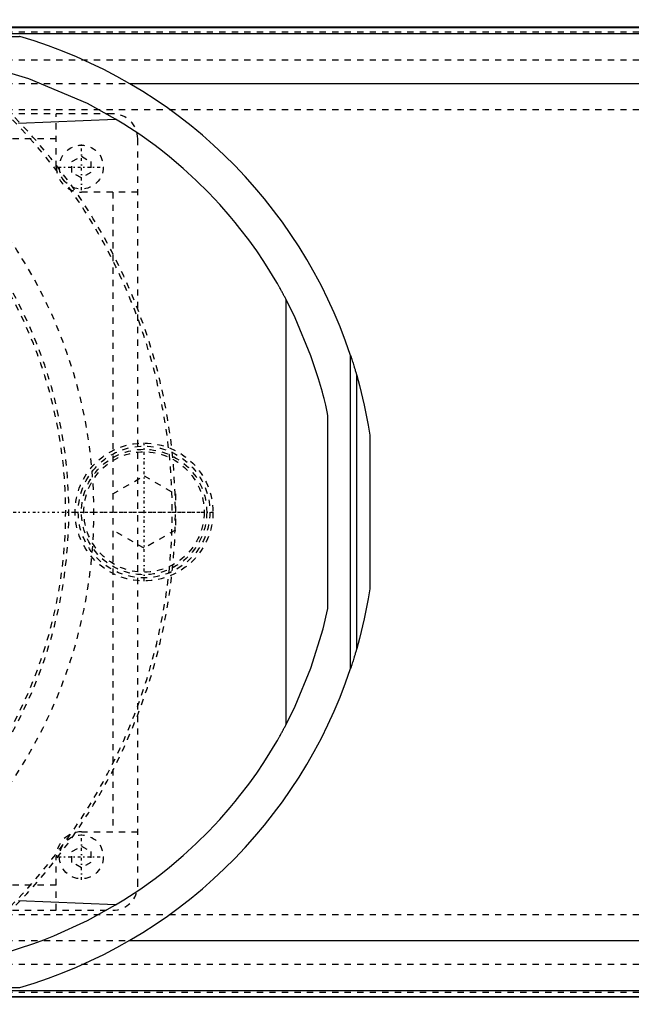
# Model space of a CAD drawing. Extents: x -1056 to 181, y -120 to 120.
# Tile 6 of 10: x -535 to -437, y -78 to 79. Entities that reach past the tile are written whole.
import ezdxf

# ---------------------------------------------------------------- set-up
doc = ezdxf.new("R2010")
doc.units = 0
doc.linetypes.add('CENTER', pattern=[1.5, 0.45, -0.5, 0.05, -0.5])
doc.linetypes.add('DASHED', pattern=[2, 1, -1])
for name, color, linetype in [('AM_0', 7, 'CONTINUOUS'), ('AM_3', 7, 'DASHED'), ('AM_7', 7, 'CENTER')]:
    doc.layers.add(name, color=color, linetype=linetype)

msp = doc.modelspace()

# ---------------------------------------------------------------- linework, layer by layer
at = {"layer": 'AM_0', "color": 7, "linetype": 'CONTINUOUS'}
for p, q in [((75, 77.32), (-540.79, 77.32)), ((-540.6, 77.28), (75, 77.28)), ((-775.92, 75.83), (-534.85, 75.83)), ((-536.5, 76.29), (75, 76.29)), ((-517.3, 68.3), (75, 68.3)), ((-535.05, 61.98), (-519.53, 62.65)), ((-492.34, -33.89), (-492.34, 33.89)), ((-482.05, -24.97), (-482.05, 24.97)), ((-481.05, -21.74), (-481.05, 21.74)), ((-485.65, -15.41), (-485.65, 15.41)), ((-478.96, 12.26), (-478.96, -12.26)), ((-519.53, -62.65), (-535.05, -61.98)), ((-517.3, -68.3), (75, -68.3)), ((-775.92, -75.83), (-534.85, -75.83)), ((-536.5, -76.29), (75, -76.29)), ((-540.79, -77.32), (75, -77.32)), ((-540.6, -77.28), (75, -77.28))]:
    msp.add_line(p, q, dxfattribs=at)
for points in [[(-534.85, 75.83, 0), (-534.95, 75.86, 0)], [(-519.53, 62.65, 0), (-524, 65.12, 0), (-533.41, 69.08, 0), (-539.13, 70.78, 0), (-540.78, 71.18, 0), (-542.45, 71.53, 0), (-543.28, 71.7, 0), (-544.12, 71.85, 0), (-545.8, 72.14, 0), (-547.49, 72.38, 0), (-548.33, 72.48, 0)], [(-492.34, 33.89, 0), (-492.36, 33.92, 0), (-492.4, 34, 0), (-492.45, 34.09, 0), (-492.47, 34.14, 0), (-492.5, 34.19, 0), (-492.56, 34.29, 0), (-492.62, 34.4, 0), (-492.68, 34.52, 0), (-492.75, 34.65, 0), (-492.82, 34.79, 0), (-492.86, 34.86, 0), (-492.9, 34.93, 0), (-492.98, 35.08, 0), (-493.07, 35.23, 0), (-493.16, 35.4, 0), (-493.25, 35.57, 0), (-493.35, 35.74, 0), (-493.4, 35.83, 0), (-493.45, 35.93, 0), (-493.56, 36.12, 0), (-493.67, 36.31, 0), (-493.73, 36.41, 0), (-494.09, 37.04, 0), (-494.93, 38.42, 0), (-495.91, 39.96, 0), (-497.03, 41.63, 0), (-498.3, 43.39, 0), (-499.7, 45.23, 0), (-500.45, 46.16, 0), (-501.24, 47.11, 0), (-502.91, 49.03, 0), (-504.72, 50.95, 0), (-506.67, 52.87, 0), (-508.74, 54.77, 0), (-510.93, 56.63, 0), (-512.07, 57.54, 0), (-513.25, 58.43, 0), (-515.68, 60.18, 0), (-518.22, 61.85, 0), (-519.53, 62.65, 0)], [(-485.65, 15.41, 0), (-485.76, 15.95, 0), (-486.01, 17.01, 0), (-486.27, 18.08, 0), (-486.41, 18.61, 0), (-486.55, 19.13, 0), (-486.85, 20.19, 0), (-487.16, 21.24, 0), (-488.37, 24.88, 0), (-490.88, 30.94, 0), (-492.34, 33.89, 0)], [(-482.05, 24.97, 0), (-482.02, 24.88, 0), (-481.96, 24.69, 0), (-481.89, 24.5, 0), (-481.86, 24.4, 0), (-481.83, 24.3, 0), (-481.77, 24.11, 0), (-481.71, 23.91, 0), (-481.64, 23.71, 0), (-481.58, 23.51, 0), (-481.52, 23.32, 0), (-481.49, 23.22, 0), (-481.46, 23.12, 0), (-481.4, 22.93, 0), (-481.34, 22.74, 0), (-481.29, 22.56, 0), (-481.24, 22.38, 0), (-481.21, 22.28, 0), (-481.2, 22.26, 0), (-481.19, 22.23, 0), (-481.19, 22.21, 0), (-481.18, 22.2, 0), (-481.17, 22.17, 0), (-481.17, 22.14, 0), (-481.16, 22.12, 0), (-481.16, 22.11, 0), (-481.15, 22.08, 0), (-481.14, 22.05, 0), (-481.14, 22.04, 0), (-481.13, 22.02, 0), (-481.12, 22, 0), (-481.12, 21.97, 0), (-481.11, 21.94, 0), (-481.1, 21.92, 0), (-481.09, 21.89, 0), (-481.09, 21.88, 0), (-481.09, 21.87, 0), (-481.08, 21.85, 0), (-481.08, 21.83, 0), (-481.07, 21.81, 0), (-481.07, 21.8, 0), (-481.07, 21.79, 0), (-481.06, 21.79, 0), (-481.06, 21.79, 0), (-481.06, 21.79, 0), (-481.06, 21.78, 0), (-481.06, 21.78, 0), (-481.06, 21.78, 0), (-481.06, 21.78, 0), (-481.06, 21.77, 0), (-481.06, 21.77, 0), (-481.06, 21.77, 0), (-481.06, 21.77, 0), (-481.06, 21.77, 0), (-481.06, 21.77, 0), (-481.06, 21.76, 0), (-481.06, 21.76, 0), (-481.06, 21.76, 0), (-481.06, 21.76, 0), (-481.06, 21.76, 0), (-481.05, 21.76, 0), (-481.05, 21.75, 0), (-481.05, 21.75, 0), (-481.05, 21.75, 0), (-481.05, 21.75, 0), (-481.05, 21.75, 0), (-481.05, 21.75, 0), (-481.05, 21.75, 0), (-481.05, 21.75, 0), (-481.05, 21.74, 0), (-481.05, 21.74, 0), (-481.05, 21.74, 0), (-481.05, 21.74, 0), (-481.05, 21.74, 0), (-481.05, 21.74, 0), (-481.05, 21.74, 0), (-481.05, 21.74, 0)], [(-481.05, 21.74, 0), (-480.62, 20.18, 0), (-479.86, 17.03, 0), (-479.23, 13.86, 0), (-478.96, 12.26, 0)], [(-478.96, -12.26, 0), (-479.23, -13.86, 0), (-479.86, -17.03, 0), (-480.62, -20.18, 0), (-481.05, -21.74, 0)], [(-492.34, -33.89, 0), (-490.88, -30.94, 0), (-488.37, -24.88, 0), (-486.41, -18.61, 0), (-485.65, -15.41, 0)], [(-481.05, -21.74, 0), (-481.05, -21.74, 0), (-481.05, -21.74, 0), (-481.05, -21.74, 0), (-481.05, -21.74, 0), (-481.05, -21.74, 0), (-481.05, -21.74, 0), (-481.05, -21.74, 0), (-481.05, -21.75, 0), (-481.05, -21.75, 0), (-481.05, -21.75, 0), (-481.05, -21.75, 0), (-481.05, -21.75, 0), (-481.05, -21.75, 0), (-481.05, -21.75, 0), (-481.05, -21.75, 0), (-481.05, -21.76, 0), (-481.06, -21.76, 0), (-481.06, -21.76, 0), (-481.06, -21.76, 0), (-481.06, -21.76, 0), (-481.06, -21.76, 0), (-481.06, -21.77, 0), (-481.06, -21.77, 0), (-481.06, -21.77, 0), (-481.06, -21.77, 0), (-481.06, -21.77, 0), (-481.06, -21.77, 0), (-481.06, -21.78, 0), (-481.06, -21.78, 0), (-481.06, -21.78, 0), (-481.06, -21.78, 0), (-481.06, -21.79, 0), (-481.06, -21.79, 0), (-481.06, -21.79, 0), (-481.07, -21.79, 0), (-481.07, -21.8, 0), (-481.07, -21.81, 0), (-481.08, -21.83, 0), (-481.08, -21.85, 0), (-481.09, -21.87, 0), (-481.09, -21.88, 0), (-481.09, -21.89, 0), (-481.1, -21.92, 0), (-481.11, -21.94, 0), (-481.12, -21.97, 0), (-481.12, -22, 0), (-481.13, -22.02, 0), (-481.14, -22.04, 0), (-481.14, -22.05, 0), (-481.15, -22.08, 0), (-481.16, -22.11, 0), (-481.16, -22.12, 0), (-481.17, -22.14, 0), (-481.17, -22.17, 0), (-481.18, -22.2, 0), (-481.19, -22.21, 0), (-481.19, -22.23, 0), (-481.2, -22.26, 0), (-481.21, -22.28, 0), (-481.24, -22.38, 0), (-481.29, -22.56, 0), (-481.34, -22.74, 0), (-481.4, -22.93, 0), (-481.46, -23.12, 0), (-481.49, -23.22, 0), (-481.52, -23.32, 0), (-481.58, -23.51, 0), (-481.64, -23.71, 0), (-481.71, -23.91, 0), (-481.77, -24.11, 0), (-481.83, -24.3, 0), (-481.86, -24.4, 0), (-481.89, -24.5, 0), (-481.96, -24.69, 0), (-482.02, -24.88, 0), (-482.05, -24.97, 0)], [(-519.53, -62.65, 0), (-518.22, -61.85, 0), (-515.68, -60.18, 0), (-513.25, -58.43, 0), (-512.07, -57.54, 0), (-510.93, -56.63, 0), (-508.74, -54.77, 0), (-506.67, -52.87, 0), (-504.72, -50.95, 0), (-502.91, -49.03, 0), (-501.24, -47.11, 0), (-500.45, -46.16, 0), (-499.7, -45.23, 0), (-498.3, -43.39, 0), (-497.03, -41.63, 0), (-495.91, -39.96, 0), (-494.93, -38.42, 0), (-494.09, -37.04, 0), (-493.73, -36.41, 0), (-493.67, -36.31, 0), (-493.56, -36.12, 0), (-493.45, -35.93, 0), (-493.4, -35.83, 0), (-493.35, -35.74, 0), (-493.25, -35.57, 0), (-493.16, -35.4, 0), (-493.07, -35.23, 0), (-492.98, -35.08, 0), (-492.9, -34.93, 0), (-492.86, -34.86, 0), (-492.82, -34.79, 0), (-492.75, -34.65, 0), (-492.68, -34.52, 0), (-492.62, -34.4, 0), (-492.56, -34.29, 0), (-492.5, -34.19, 0), (-492.47, -34.14, 0), (-492.45, -34.09, 0), (-492.4, -34, 0), (-492.36, -33.92, 0), (-492.34, -33.89, 0)], [(-548.33, -72.48, 0), (-547.49, -72.38, 0), (-545.8, -72.14, 0), (-544.12, -71.85, 0), (-543.28, -71.7, 0), (-542.45, -71.53, 0), (-540.78, -71.18, 0), (-539.13, -70.78, 0), (-537.48, -70.34, 0), (-535.84, -69.87, 0), (-534.22, -69.35, 0), (-533.41, -69.08, 0), (-532.61, -68.8, 0), (-531.01, -68.22, 0), (-529.42, -67.59, 0), (-524, -65.12, 0), (-519.53, -62.65, 0)], [(-534.95, -75.86, 0), (-534.85, -75.83, 0)]]:
    msp.add_polyline3d(points, dxfattribs=at)
for start, end in [(18.4257, 73.7139), (286.2861, 341.5743)]:
    msp.add_arc((-557, 0), 79, start, end, dxfattribs=at)
at = {"layer": 'AM_3', "color": 6, "linetype": 'DASHED'}
for p, q in [((-659, 76.54), (75, 76.54)), ((-659, 72.1), (75, 72.1)), ((-659, 68.3), (-517.3, 68.3)), ((-659, 64.2), (75, 64.2)), ((-520, 63.5), (-650, 63.5)), ((-529, 55), (-529, 63.5)), ((-529, 59.5), (-641, 59.5)), ((-516, -59.5), (-516, 59.5)), ((-526.5, 55.87), (-525, 56.73)), ((-525, 56.73), (-523.5, 55.87)), ((-526.5, 54.13), (-526.5, 55.87)), ((-523.5, 55.87), (-523.5, 54.13)), ((-525, 53.27), (-526.5, 54.13)), ((-523.5, 54.13), (-525, 53.27)), ((-516, 51), (-525, 51)), ((-520, 51), (-520, -51)), ((-520, 2.89), (-515, 5.77)), ((-515, 5.77), (-510, 2.89)), ((-510, 2.89), (-510, -2.89)), ((-515, -5.77), (-520, -2.89)), ((-510, -2.89), (-515, -5.77)), ((-525, -51), (-516, -51)), ((-526.5, -54.13), (-525, -53.27)), ((-525, -53.27), (-523.5, -54.13)), ((-526.5, -55.87), (-526.5, -54.13)), ((-523.5, -54.13), (-523.5, -55.87)), ((-529, -63.5), (-529, -55)), ((-525, -56.73), (-526.5, -55.87)), ((-523.5, -55.87), (-525, -56.73)), ((-529, -59.5), (-641, -59.5)), ((-659, -64.2), (75, -64.2)), ((-650, -63.5), (-520, -63.5)), ((-659, -68.3), (-517.3, -68.3)), ((-659, -72.1), (75, -72.1)), ((-659, -76.54), (75, -76.54))]:
    msp.add_line(p, q, dxfattribs=at)
for centre, radius in [((-525, 55), 3.5), ((-515, 0), 11), ((-515, 0), 10.5), ((-515, 0), 10), ((-515, 0), 9.6), ((-525, -55), 3.5)]:
    msp.add_circle(centre, radius, dxfattribs=at)
for centre, radius, start, end in [((-600, 0), 89.5, 298.7061, 61.2939), ((-600, 0), 90, 299.2821, 60.7179), ((-600, 0), 77, 198.9459, 161.0541), ((-520, 59.5), 4, 0, 90), ((-525, 55), 4, 180, 270), ((-600, 0), 72.5, 313.6028, 46.3972), ((-600, 0), 73, 314.0133, 45.9867), ((-525, -55), 4, 90, 180), ((-520, -59.5), 4, 270, 0)]:
    msp.add_arc(centre, radius, start, end, dxfattribs=at)
at = {"layer": 'AM_7', "color": 4, "linetype": 'CENTER'}
for p, q in [((-525, 51.33), (-525, 58.67)), ((-528.67, 55), (-521.33, 55)), ((-515, -11.02), (-515, 11.02)), ((-693.97, 0), (-506.03, 0)), ((-526.02, 0), (-503.98, 0)), ((-525, -58.67), (-525, -51.33)), ((-528.67, -55), (-521.33, -55))]:
    msp.add_line(p, q, dxfattribs=at)

doc.saveas('drawing.dxf')
